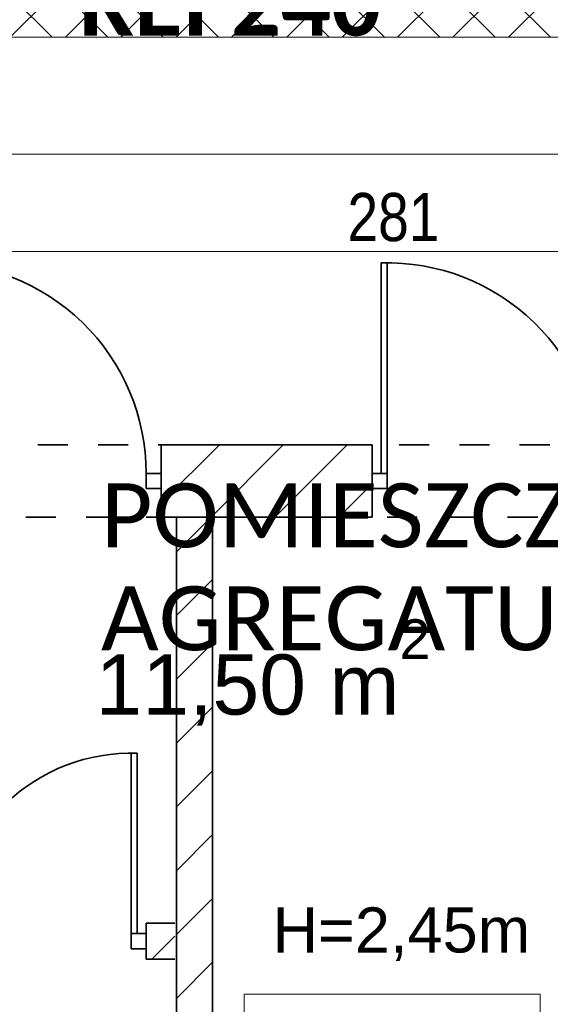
# Model space of a CAD drawing. Header units: centimetres. Extents: x 18292 to 3593338517, y 11794 to 62103.
# Tile 77 of 147: x 898356374 to 898356550, y 55937 to 56265. Entities that reach past the tile are written whole.
import ezdxf

# ---------------------------------------------------------------- set-up
doc = ezdxf.new("R2010")
doc.units = ezdxf.units.CM
doc.header["$MEASUREMENT"] = 0
doc.linetypes.add('Dashed-002', pattern=[20, 10, -10])
doc.linetypes.add('Przerywana', pattern=[48, 24, -24])
for name, color, linetype in [('499-Wymiary i opisy', 7, 'Continuous'), ('___WYBURZENIA', 7, 'Continuous'), ('__PROJEKTOWANE', 7, 'Continuous'), ('MF-NR', 7, 'Continuous'), ('MF_OPISY', 7, 'Continuous'), ('MF_WIDOK', 7, 'Continuous')]:
    doc.layers.add(name, color=color, linetype=linetype)
doc.styles.add('GENERATED_STYLE_2', font='txt')
doc.styles.add('GENERATED_STYLE_4', font='txt')
doc.styles.add('GENERATED_STYLE_7', font='txt')
doc.styles.add('GENERATED_STYLE_8', font='txt')
doc.dimstyles.new('GENERATED_STYLE__1', dxfattribs={"dimtxt": 16, "dimasz": 6.08, "dimexe": 0.18, "dimexo": 0.0625, "dimgap": 0.09, "dimtad": 1, "dimtih": 1, "dimtoh": 1, "dimdec": 0, "dimzin": 0, "dimdsep": 46, "dimtxsty": 'GENERATED_STYLE_4', "dimblk": 'ARROWHEAD_2', "dimblk1": 'ARROWHEAD_2', "dimblk2": 'ARROWHEAD_2', "dimcen": 0.09, "dimse1": 1, "dimse2": 1, "dimclrd": 7, "dimclre": 7, "dimclrt": 7, "dimadec": 0, "dimazin": 0, "dimtfac": 1, "dimtdec": 4, "dimtmove": 0, "dimatfit": 3, "dimfxl": 0, "dimtolj": 1, "dimtzin": 0, "dimarcsym": 0})
pattern_1 = [(45, (903196041.254, 3898003.605), (-10.606601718, 10.606601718), [])]

# ---------------------------------------------------------------- blocks, each defined once
blk = doc.blocks.new('Drzwi metalowe 21_4')
at = {"layer": '__PROJEKTOWANE', "color": 7, "linetype": 'Continuous', "lineweight": 13}
blk.add_line((41.8, 0), (41.8, 83.6), dxfattribs=at)
at = {"layer": '__PROJEKTOWANE', "color": 150, "linetype": 'Continuous', "lineweight": 13}
for p, q in [((-45, 15), (-49.3, 15)), ((-45, 15), (-49.3, 15)), ((-45, 15), (-45, 0)), ((-45, 15), (-45, 0)), ((-45, 15), (-45, 0)), ((45, 15), (45, 0)), ((45, 15), (45, 0)), ((45, 15), (45, 0)), ((45, 15), (49.3, 15)), ((45, 15), (49.3, 15)), ((-45, 0), (-45, -9)), ((-45, 0), (-45, -9)), ((45, 0), (45, -9)), ((45, 0), (45, -9)), ((-45, -9), (-49.3, -9)), ((-45, -9), (-49.3, -9)), ((45, -9), (49.3, -9)), ((45, -9), (49.3, -9))]:
    blk.add_line(p, q, dxfattribs=at)
at = {"layer": '__PROJEKTOWANE', "color": 7, "linetype": 'Przerywana', "lineweight": 13}
for p, q in [((-45, 15), (45, 15)), ((-45, -9), (45, -9))]:
    blk.add_line(p, q, dxfattribs=at)
at = {"layer": '__PROJEKTOWANE', "color": 7, "linetype": 'Continuous', "lineweight": 15}
for p, q in [((-41.8, 0), (-45, 0)), ((-45, 0), (-45, -10)), ((-41.8, -10), (-41.8, 0)), ((45, 0), (41.8, 0)), ((41.8, 0), (41.8, -10)), ((45, -10), (45, 0)), ((-45, -10), (-41.8, -10)), ((41.8, -10), (45, -10))]:
    blk.add_line(p, q, dxfattribs=at)
at = {"layer": '__PROJEKTOWANE', "color": 7, "linetype": 'Continuous', "lineweight": 13}
blk.add_arc((41.8, 0), 83.6, 90, 180, dxfattribs=at)
blk = doc.blocks.new('*D362', base_point=(903196041.25, 3898003.61))
at = {"layer": '499-Wymiary i opisy', "color": 7, "linetype": 'Continuous', "lineweight": 13}
for p, q in [((898356370.1, 56191.79), (898356365.48, 56183.79)), ((898356367.79, 56181.79), (898356367.79, 56193.79)), ((898356651.28, 56191.79), (898356646.66, 56183.79)), ((898356648.97, 56181.79), (898356648.97, 56193.79)), ((898356367.79, 56187.79), (898356648.97, 56187.79))]:
    blk.add_line(p, q, dxfattribs=at)
at = {"layer": '499-Wymiary i opisy', "color": 7, "lineweight": 13, "char_height": 16, "attachment_point": 7, "style": 'GENERATED_STYLE_4'}
for s, insert in [('\\A1;{\\pql;\\fArial Narrow|b0|i0|c238|p34;281}', (898356482.78, 56190.99)), ('\\A1;{\\pql;\\fArial Narrow|b0|i0|c238|p34;12}', (898356626.18, 56190.99))]:
    blk.add_mtext(s, dxfattribs=dict(at, insert=insert))
blk = doc.blocks.new('ARROWHEAD_2')
at = {"color": 0, "linetype": 'Continuous', "lineweight": 0}
for p, q in [((-0.378, -0.655), (0.378, 0.655)), ((0, 0), (-1, 0))]:
    blk.add_line(p, q, dxfattribs=at)

msp = doc.modelspace()

# ---------------------------------------------------------------- hatches: boundary and pattern name
at = {"layer": '___WYBURZENIA', "linetype": 'Continuous', "lineweight": 35}
h = msp.add_hatch(dxfattribs=at)
h.set_pattern_fill('bloczki_ceramiczne_0006', color=30, style=0, pattern_type=2)
h.set_pattern_definition(pattern_1)
h.paths.add_polyline_path([(898356490.97, 56123.49), (898356420.97, 56123.49), (898356420.97, 56099.49), (898356490.97, 56099.49)])
h = msp.add_hatch(dxfattribs=at)
h.set_pattern_fill('bloczki_ceramiczne_0006', color=30, style=0, pattern_type=2)
h.set_pattern_definition(pattern_1)
h.paths.add_polyline_path([(898356437.97, 55820.49), (898356437.97, 56099.49), (898356425.97, 56099.49), (898356425.97, 55820.49)])
at = {"layer": '___WYBURZENIA', "linetype": 'Continuous', "lineweight": 13, "true_color": 0x6a6a6a}
h = msp.add_hatch(dxfattribs=at)
h.set_pattern_fill('ceg3a_zwyk3a_0006', color=251, style=0, pattern_type=2)
h.set_pattern_definition(pattern_1)
h.paths.add_polyline_path([(898356425.47, 55964.49), (898356415.97, 55964.49), (898356415.97, 55952.49), (898356425.47, 55952.49)])
at = {"layer": '__PROJEKTOWANE', "linetype": 'Continuous', "lineweight": 0, "true_color": 0x000000}
h = msp.add_hatch(dxfattribs=at)
h.set_pattern_fill('Concrete_Block_0006', color=18, style=0, pattern_type=2)
h.set_pattern_definition([(45, (903196041.254, 3898003.605), (-9.192387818, 9.192387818), []), (135, (903196041.254, 3898003.605), (9.192387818, 9.192387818), [])])
h.paths.add_polyline_path([(898356084.97, 56258.99), (898356660.97, 56258.99), (898356660.97, 56282.99), (898356084.97, 56282.99)])

# ---------------------------------------------------------------- linework, layer by layer
at = {"layer": '___WYBURZENIA', "color": 30, "linetype": 'Continuous', "lineweight": 35}
for p, q in [((898356493.97, 56113.99), (898356493.97, 56183.97)), ((898356495.97, 56113.99), (898356495.97, 56183.99)), ((898356490.97, 56123.49), (898356420.97, 56123.49)), ((898356420.97, 56123.49), (898356420.97, 56099.49)), ((898356429.97, 56123.49), (898356490.97, 56123.49)), ((898356490.97, 56123.49), (898356490.97, 56099.49)), ((898356415.97, 56108.99), (898356415.97, 56113.99)), ((898356415.97, 56113.99), (898356420.97, 56113.99)), ((898356495.97, 56113.99), (898356490.97, 56113.99)), ((898356495.97, 56108.99), (898356495.97, 56113.99)), ((898356420.97, 56111.49), (898356420.97, 56108.99)), ((898356490.97, 56111.49), (898356490.97, 56108.99)), ((898356420.97, 56108.99), (898356415.97, 56108.99)), ((898356490.97, 56108.99), (898356495.97, 56108.99)), ((898356420.97, 56099.49), (898356490.97, 56099.49)), ((898356425.97, 56099.49), (898356425.97, 55820.49)), ((898356437.97, 56099.49), (898356437.97, 55820.49)), ((898356410.97, 55960.99), (898356410.97, 56020.99)), ((898356412.97, 55960.99), (898356412.97, 56020.96)), ((898356415.97, 55964.49), (898356415.97, 55952.49)), ((898356415.97, 55964.49), (898356425.47, 55964.49)), ((898356410.97, 55955.99), (898356410.97, 55960.99)), ((898356410.97, 55960.99), (898356415.97, 55960.99)), ((898356415.97, 55955.99), (898356410.97, 55955.99)), ((898356415.97, 55958.49), (898356415.97, 55955.99)), ((898356415.97, 55952.49), (898356425.47, 55952.49))]:
    msp.add_line(p, q, dxfattribs=at)
at = {"layer": '___WYBURZENIA', "color": 30, "linetype": 'Dashed-002', "lineweight": 35, "flags": 128}
msp.add_lwpolyline([(898356099.97, 56123.49), (898356570.97, 56123.49), (898356570.97, 56099.49), (898356099.97, 56099.49)], close=True, dxfattribs=at)
at = {"layer": '___WYBURZENIA', "color": 30, "linetype": 'Continuous', "lineweight": 35}
for centre, radius, start, end in [((898356345.97, 56113.99), 70, 0, 91.6372), ((898356495.97, 56113.99), 70, 0, 91.6372), ((898356410.97, 55960.99), 60, 88.0898, 180)]:
    msp.add_arc(centre, radius, start, end, dxfattribs=at)
at = {"layer": '__PROJEKTOWANE', "color": 150, "linetype": 'Continuous', "lineweight": 13}
msp.add_line((898355827.59, 56220.15), (898356644.97, 56220.15), dxfattribs=at)
at = {"layer": '__PROJEKTOWANE', "color": 150, "linetype": 'Continuous', "lineweight": 13, "flags": 128}
msp.add_lwpolyline([(898356367.79, 56258.99), (898356648.97, 56258.99)], dxfattribs=at)
at = {"layer": 'MF-NR', "color": 7, "linetype": 'Continuous', "lineweight": 13}
msp.add_line((898356546.78, 55940.91), (898356546.78, 55909.01), dxfattribs=at)
at = {"layer": 'MF_WIDOK', "color": 5, "linetype": 'Continuous', "lineweight": 15, "flags": 128}
msp.add_lwpolyline([(898356448.44, 55940.91), (898356546.78, 55940.91), (898356546.78, 55909.01), (898356448.44, 55909.01)], close=True, dxfattribs=at)

# ---------------------------------------------------------------- block references
at = {"layer": '__PROJEKTOWANE', "color": 5, "linetype": 'Continuous', "lineweight": 13, "zscale": 100, "rotation": 270}
msp.add_blockref('Drzwi metalowe 21_4', (898356352.79, 55893.32), dxfattribs=at)

# ---------------------------------------------------------------- texts
at = {"layer": '__PROJEKTOWANE', "color": 1, "linetype": 'Continuous', "lineweight": 13, "insert": (898356393.5, 56259.33), "char_height": 21.2625, "attachment_point": 7, "style": 'GENERATED_STYLE_8'}
msp.add_mtext('\\A1;{\\pql;\\fCalibri Light|b1|i0|c238|p34;REI 240}', dxfattribs=at)
at = {"layer": '__PROJEKTOWANE', "color": 150, "linetype": 'Continuous', "lineweight": 13, "insert": (898356400.94, 56054.95), "char_height": 21.2625, "attachment_point": 7, "line_spacing_factor": 0.965562, "style": 'GENERATED_STYLE_7'}
msp.add_mtext('\\A1;{\\pql;\\fCalibri Light|b0|i0|c238|p34;POMIESZCZENIE \\P\\pql;\\fCalibri Light|b0|i0|c238|p34;AGREGATU}', dxfattribs=at)
at = {"layer": '__PROJEKTOWANE', "color": 150, "lineweight": 13, "insert": (898356399.11, 56030.1), "char_height": 20, "attachment_point": 7, "style": 'GENERATED_STYLE_2'}
msp.add_mtext('{\\fArial|b0|i0|c238|p38;11,50 m{\\H0.66x;\\S2^  ;}}', dxfattribs=at)
at = {"layer": 'MF_OPISY', "color": 7, "linetype": 'Continuous', "lineweight": 13, "insert": (898356500.7, 55969.71), "char_height": 15, "attachment_point": 2, "style": 'GENERATED_STYLE_2'}
msp.add_mtext('\\A1;{\\pqc;\\fArial|b0|i0|c238|p38;H=2,45m}', dxfattribs=at)

# ---------------------------------------------------------------- dimensions: what is measured, and where the dimension line sits
at = {"layer": '499-Wymiary i opisy', "color": 7, "linetype": 'Continuous', "lineweight": 13}
dim = msp.add_linear_dim(base=(898356648.97, 56187.79), p1=(898356367.79, 56258.99), p2=(898356648.97, 56258.99), dimstyle='GENERATED_STYLE__1', dxfattribs=at)
dim.commit()
dim.dimension.update_dxf_attribs({"geometry": '*D362', "text_midpoint": (898356501.07, 56198.99), "dimtype": 160})

doc.saveas('drawing.dxf')
